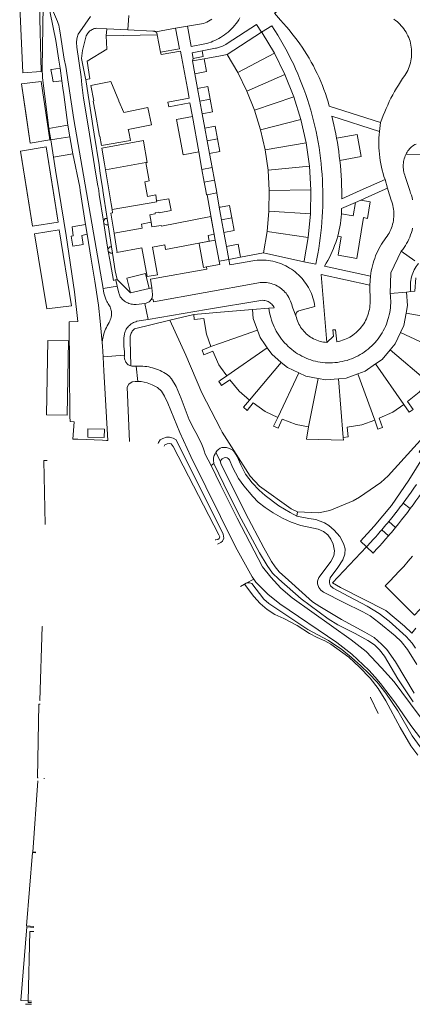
# Model space of a CAD drawing. Header units: metres. Extents: x 89888 to 94270, y 464165 to 468904.
# Tile 154 of 256: x 93451 to 93547, y 465802 to 466042. Entities that reach past the tile are written whole.
import ezdxf

# ---------------------------------------------------------------- set-up
doc = ezdxf.new("R2010")
doc.units = ezdxf.units.M
for name, color, linetype, lineweight in [('B_BEBOUWINGSGRENS_0', 251, 'CONTINUOUS', 13), ('B_TUSSENMUUR_0', 251, 'CONTINUOUS', 13), ('B_WOONBOOT_LIJN_0', 251, 'CONTINUOUS', 13), ('B_WOONBOOT_LIJN_1', 251, 'CONTINUOUS', 13), ('G_GRENS_ALGEMEEN_0', 251, 'CONTINUOUS', 13), ('G_GRENS_ALGEMEEN_1', 251, 'CONTINUOUS', 13), ('T_CULTUURGRENS_0', 251, 'CONTINUOUS', 13), ('T_HEK_LIJN_0', 251, 'CONTINUOUS', 13), ('T_MUUR_30CM_0', 251, 'CONTINUOUS', 13), ('V_WEGGRENS_0', 251, 'CONTINUOUS', 13), ('W_WALBESCHERMING_LIJN_0', 251, 'CONTINUOUS', 13), ('W_WATERGRENS_0', 251, 'CONTINUOUS', 13)]:
    doc.layers.add(name, color=color, linetype=linetype, lineweight=lineweight)

# ---------------------------------------------------------------- blocks, each defined once
blk = doc.blocks.new('OGT_BLOK3_ACAD_1_FMEBLOCK31')
at = {"layer": 'G_GRENS_ALGEMEEN_1'}
for p, q in [((0.39, 7.82), (-0.39, 7.81)), ((-0.39, 7.81), (-0.06, -7.82))]:
    blk.add_line(p, q, dxfattribs=at)
blk = doc.blocks.new('OGT_BLOK3_ACAD_1_FMEBLOCK10')
at = {"layer": 'G_GRENS_ALGEMEEN_1'}
blk.add_line((0.32, 9.04), (0.24, 9.04), dxfattribs=at)
blk.add_lwpolyline([(0.24, 9.04), (-0.32, -9.04), (-0.2, -9.04)], dxfattribs=at)

msp = doc.modelspace()

# ---------------------------------------------------------------- linework, layer by layer
at = {"layer": 'B_BEBOUWINGSGRENS_0'}
for p, q in [((93501.61, 466033.13), (93510.02, 466038.61)), ((93510.02, 466038.61), (93510.15, 466038.45)), ((93510.15, 466038.45), (93513.12, 466033.47)), ((93493.05, 466033.6), (93495.52, 466034.04)), ((93493.31, 466032.19), (93493.05, 466033.6)), ((93513.12, 466033.47), (93515.71, 466028.27)), ((93493.16, 466031.62), (93496.03, 466032.14)), ((93493.72, 466028.47), (93493.16, 466031.62)), ((93504.19, 466028.76), (93501.61, 466033.13)), ((93460.88, 466029.82), (93461.32, 466026.78)), ((93506.43, 466024.22), (93504.19, 466028.76)), ((93451.45, 466026.04), (93456.22, 466026.62)), ((93515.71, 466028.27), (93517.85, 466022.87)), ((93494.94, 466021.78), (93494.37, 466024.89)), ((93508.3, 466019.58), (93506.43, 466024.22)), ((93495.51, 466018.69), (93494.94, 466021.78)), ((93517.85, 466022.87), (93519.56, 466017.34)), ((93509.76, 466014.81), (93508.3, 466019.58)), ((93489.27, 466017.31), (93493.15, 466018.03)), ((93493.15, 466018.03), (93494.74, 466009.42)), ((93519.56, 466017.34), (93520.84, 466011.67)), ((93458.6, 466012.37), (93458.15, 466015.16)), ((93462.78, 466015.96), (93463.27, 466013.11)), ((93496.72, 466012.13), (93496.15, 466015.22)), ((93510.88, 466009.93), (93509.76, 466014.81)), ((93459.29, 466008.13), (93458.6, 466012.37)), ((93463.27, 466013.11), (93464, 466008.95)), ((93497.28, 466009.04), (93496.72, 466012.13)), ((93451.2, 466009.64), (93457.51, 466010.62)), ((93511.57, 466005), (93510.88, 466009.93)), ((93520.84, 466011.67), (93521.66, 466005.94)), ((93464, 466008.95), (93459.29, 466008.13)), ((93495.46, 466005.15), (93497.92, 466005.58)), ((93496.03, 466002.06), (93495.46, 466005.15)), ((93497.92, 466005.58), (93497.96, 466005.59)), ((93497.96, 466005.59), (93498.53, 466002.51)), ((93511.89, 466000.01), (93511.57, 466005)), ((93521.66, 466005.94), (93522.01, 466000.15)), ((93511.81, 465995.01), (93511.89, 466000.01)), ((93522.01, 466000), (93521.9, 465994.34)), ((93522.01, 466000.15), (93522.01, 466000)), ((93499.1, 465999.42), (93496.76, 465998.99)), ((93499.68, 465995.94), (93500, 465995.99)), ((93511.34, 465990.03), (93511.81, 465995.01)), ((93500.8, 465989.77), (93500.24, 465992.87)), ((93521.9, 465994.34), (93521.36, 465988.57)), ((93460.4, 465992.26), (93454.15, 465991.34)), ((93467.1, 465991.7), (93467.47, 465989.34)), ((93494.74, 465987.2), (93498.72, 465987.91)), ((93498.72, 465987.91), (93499.65, 465982.78)), ((93510.47, 465984.81), (93511.34, 465990.03)), ((93502, 465983.21), (93501.42, 465986.38)), ((93504.89, 465983.73), (93502, 465983.21)), ((93520.3, 465982.64), (93510.47, 465984.81)), ((93482.58, 465976.16), (93478.03, 465975.06)), ((93545.31, 465975.26), (93546.38, 465975.36)), ((93467.64, 465941.91), (93467.6, 465939.86))]:
    msp.add_line(p, q, dxfattribs=at)
for points in [[(93455.87, 466045.11), (93456.26, 466029.05), (93451.75, 466028.73), (93451.02, 466044.84), (93455.87, 466045.11)], [(93495.52, 466034.04), (93495.78, 466032.64), (93493.31, 466032.19)], [(93496.03, 466032.14), (93496.6, 466028.98), (93493.72, 466028.47)], [(93461.32, 466026.78), (93459.17, 466026.47), (93458.9, 466027.9), (93458.59, 466029.49), (93458.74, 466029.51), (93460.88, 466029.82)], [(93456.22, 466026.62), (93458.35, 466012.33), (93453.58, 466011.58)], [(93468.95, 466021.8), (93469.41, 466019.29), (93470.52, 466013.24), (93470.55, 466013.25), (93470.96, 466011.02), (93478.05, 466012.21), (93477.63, 466014.29), (93477.5, 466014.86), (93483.16, 466016.01), (93482.29, 466020.27), (93476.42, 466019.06), (93475.21, 466021.79), (93475.16, 466021.9), (93473.26, 466026.55), (93468.35, 466025.63), (93469.06, 466021.83), (93468.95, 466021.8)], [(93494.37, 466024.89), (93496.88, 466025.35), (93497.45, 466022.24)], [(93497.45, 466022.24), (93498.02, 466019.15), (93495.51, 466018.69)], [(93494.74, 466009.42), (93490.85, 466008.71), (93489.27, 466017.31)], [(93458.15, 466015.16), (93459.93, 466015.47), (93462.78, 466015.96)], [(93496.15, 466015.22), (93498.65, 466015.67), (93499.22, 466012.59)], [(93481.81, 466006.82), (93482.08, 466006.87), (93481.2, 466012.05), (93481.18, 466012.18), (93471.04, 466010.32), (93471.68, 466006.53), (93471.94, 466005.03)], [(93499.22, 466012.59), (93499.79, 466009.49), (93497.28, 466009.04)], [(93471.94, 466005.03), (93473.33, 465996.78), (93473.56, 465995.41)], [(93484.41, 465997.46), (93484.18, 465998.97), (93482.19, 465998.57), (93481.52, 466002.14), (93482.61, 466002.36), (93481.81, 466006.82)], [(93498.53, 466002.51), (93498.99, 466000), (93499.1, 465999.42)], [(93496.76, 465998.99), (93496.6, 465998.96), (93496.41, 466000), (93496.03, 466002.06)], [(93483.05, 465992.26), (93482.74, 465994.08), (93483.57, 465994.21), (93484.09, 465994.31), (93484.05, 465994.56), (93484.96, 465994.74), (93484.99, 465994.53), (93487.93, 465995.12), (93487.42, 465998.02), (93484.41, 465997.46)], [(93473.56, 465995.41), (93473.69, 465994.6), (93473.23, 465994.52), (93474.02, 465989.61)], [(93500.24, 465992.87), (93500, 465994.2), (93499.68, 465995.94)], [(93500, 465995.99), (93502.18, 465996.39), (93502.74, 465993.32)], [(93494.74, 465987.2), (93497.21, 465987.67), (93496.95, 465989.07), (93498.42, 465989.35), (93497.62, 465993.64), (93485.58, 465991.31), (93485.55, 465991.51), (93483.24, 465991.16), (93483.05, 465992.26)], [(93502.74, 465993.32), (93503.3, 465990.23), (93500.8, 465989.77)], [(93460.64, 465990.46), (93463.65, 465971.89), (93457.64, 465971.21), (93454.63, 465989.47), (93460.64, 465990.46)], [(93467.47, 465989.34), (93466.18, 465989.08), (93466.47, 465986.84), (93463.97, 465986.48), (93463.57, 465988.89), (93464.1, 465988.94), (93463.78, 465991.18), (93467.1, 465991.7)], [(93474.02, 465989.61), (93474.71, 465985.37), (93474.78, 465985.06), (93474.71, 465985.03), (93474.73, 465984.89), (93480.78, 465986.04), (93482.1, 465979.04), (93484.64, 465979.44), (93483.44, 465986.23), (93486.38, 465986.78), (93486.59, 465985.67), (93494.74, 465987.2)], [(93521.36, 465988.57), (93520.35, 465982.84), (93520.3, 465982.64)], [(93496.56, 465981.39), (93495.81, 465981.25), (93494.86, 465986.57), (93494.76, 465987.13), (93494.74, 465987.2)], [(93501.42, 465986.38), (93504.31, 465986.91), (93504.89, 465983.73)], [(93499.65, 465982.78), (93499.79, 465981.97), (93499.71, 465981.95), (93496.56, 465981.39)], [(93478.03, 465975.06), (93477.16, 465978.67), (93481.71, 465979.78), (93482.58, 465976.16)], [(93546.38, 465975.36), (93547.36, 465975.45), (93547.64, 465978.69)], [(93545.26, 465970.11), (93545.61, 465972.01), (93545.31, 465975.26)], [(93493.49, 465969.78), (93500, 465970.34), (93507.75, 465970.99)], [(93507.75, 465970.99), (93507.96, 465968.84), (93509, 465965.97)], [(93497.65, 465961.98), (93496.54, 465965.03), (93495.95, 465968.79), (93493.58, 465968.6), (93493.49, 465969.78)], [(93543.87, 465965.4), (93544.7, 465967.15), (93545.26, 465970.11)], [(93509, 465965.97), (93509.65, 465964.16), (93510.9, 465962.37), (93511.39, 465961.67)], [(93541.33, 465961.17), (93542.56, 465962.66), (93543.87, 465965.4)], [(93462.93, 465963.35), (93457.86, 465963.45), (93457.53, 465945.35)], [(93457.53, 465945.35), (93462.6, 465945.25), (93462.93, 465963.35)], [(93501.5, 465954.82), (93500, 465956.98), (93499.61, 465957.55), (93498.15, 465960.86), (93495.9, 465959.98), (93495.48, 465961.1), (93497.65, 465961.98)], [(93511.39, 465961.67), (93512.49, 465960.09), (93514.8, 465958.12)], [(93537.81, 465957.73), (93539.39, 465958.83), (93541.33, 465961.17)], [(93514.8, 465958.12), (93516.29, 465956.86), (93519.05, 465955.56)], [(93533.49, 465955.33), (93535.3, 465955.98), (93537.81, 465957.73)], [(93507.03, 465948.94), (93504.5, 465951.08), (93502.24, 465953.89), (93500.27, 465952.5), (93500, 465952.9), (93499.6, 465953.5), (93500, 465953.78), (93501.5, 465954.82)], [(93519.05, 465955.56), (93520.8, 465954.74), (93523.77, 465954.21)], [(93523.77, 465954.21), (93525.67, 465953.88), (93528.73, 465954.14)], [(93528.73, 465954.14), (93530.63, 465954.31), (93533.49, 465955.33)], [(93550.55, 465953.4), (93548.42, 465950.87), (93545.61, 465948.6), (93546.96, 465946.63), (93545.98, 465945.95), (93544.68, 465947.85)], [(93513.93, 465944.69), (93510.91, 465946.11), (93507.99, 465948.24), (93506.46, 465946.4), (93505.56, 465947.19), (93507.03, 465948.94)], [(93544.68, 465947.85), (93541.97, 465945.96), (93538.67, 465944.5), (93539.5, 465942.26), (93538.38, 465941.85), (93537.58, 465944.02)], [(93521.47, 465942.43), (93518.4, 465942.96), (93515.04, 465944.25), (93514.04, 465942.08), (93512.95, 465942.59), (93513.93, 465944.69)], [(93529.93, 465939.85), (93529.97, 465939.17), (93520.97, 465939.44), (93521.47, 465942.43)], [(93537.58, 465944.02), (93534.47, 465942.89), (93530.9, 465942.34), (93531.15, 465939.94), (93529.93, 465939.85)], [(93467.6, 465939.86), (93471.62, 465939.78), (93471.66, 465941.83), (93467.64, 465941.91)], [(93544.51, 465923.78), (93545.18, 465924.69), (93545.84, 465925.6), (93546.49, 465926.52), (93547.13, 465927.45), (93547.77, 465928.38)], [(93549.63, 465927.22), (93548.98, 465926.26), (93548.31, 465925.31), (93547.64, 465924.36), (93546.96, 465923.41), (93546.26, 465922.48)], [(93541.02, 465919.32), (93541.05, 465919.36), (93541.4, 465919.79), (93541.74, 465920.22), (93542.09, 465920.65), (93542.43, 465921.08), (93542.77, 465921.51), (93542.79, 465921.54), (93543.14, 465921.99), (93543.49, 465922.43), (93543.83, 465922.88), (93544.17, 465923.33), (93544.51, 465923.78)], [(93546.26, 465922.48), (93545.57, 465921.55), (93544.86, 465920.63), (93544.14, 465919.71), (93543.42, 465918.8), (93542.68, 465917.9)], [(93539.3, 465917.28), (93539.65, 465917.68), (93539.99, 465918.09), (93540.34, 465918.5), (93540.68, 465918.91), (93541.02, 465919.32)], [(93535.6, 465913.16), (93535.97, 465913.56), (93536.34, 465913.96), (93536.71, 465914.36), (93537.07, 465914.76), (93537.44, 465915.16), (93537.47, 465915.2), (93537.51, 465915.24), (93537.87, 465915.64), (93538.23, 465916.05), (93538.59, 465916.46), (93538.94, 465916.87), (93539.3, 465917.28)], [(93540.97, 465915.86), (93540.23, 465915.01), (93539.48, 465914.16), (93538.73, 465913.32), (93537.96, 465912.49), (93537.19, 465911.66), (93535.6, 465913.16)], [(93542.68, 465917.9), (93542.34, 465917.49), (93542, 465917.08), (93541.66, 465916.67), (93541.31, 465916.26), (93540.97, 465915.86)], [(93554.52, 465904.32), (93553.36, 465902.98), (93552.18, 465901.66), (93550.98, 465900.35), (93549.77, 465899.06), (93548.54, 465897.78), (93547.3, 465896.52), (93540.15, 465903.65), (93541.3, 465904.82), (93542.44, 465906), (93543.56, 465907.2), (93544.66, 465908.41), (93545.75, 465909.63), (93546.83, 465910.86)]]:
    msp.add_lwpolyline(points, dxfattribs=at)
at = {"layer": 'B_TUSSENMUUR_0'}
for p, q in [((93513.12, 466033.47), (93504.19, 466028.76)), ((93506.43, 466024.22), (93515.71, 466028.27)), ((93494.94, 466021.78), (93497.45, 466022.24)), ((93508.3, 466019.58), (93517.85, 466022.87)), ((93509.76, 466014.81), (93519.56, 466017.34)), ((93496.72, 466012.13), (93499.22, 466012.59)), ((93510.88, 466009.93), (93520.84, 466011.67)), ((93481.81, 466006.82), (93471.94, 466005.03)), ((93511.57, 466005), (93521.66, 466005.94)), ((93496.03, 466002.06), (93498.53, 466002.51)), ((93511.89, 466000.01), (93522.01, 466000.15)), ((93521.9, 465994.34), (93511.81, 465995.01)), ((93500.24, 465992.87), (93502.74, 465993.32)), ((93511.34, 465990.03), (93521.36, 465988.57)), ((93545.26, 465970.11), (93557.09, 465968.01)), ((93543.87, 465965.4), (93554.79, 465960.26)), ((93501.5, 465954.82), (93511.39, 465961.67)), ((93541.33, 465961.17), (93550.55, 465953.4)), ((93507.03, 465948.94), (93514.8, 465958.12)), ((93537.81, 465957.73), (93544.68, 465947.85)), ((93513.93, 465944.69), (93519.05, 465955.56)), ((93521.47, 465942.43), (93523.77, 465954.21)), ((93533.49, 465955.33), (93537.58, 465944.02)), ((93528.73, 465954.14), (93529.93, 465939.85)), ((93544.51, 465923.78), (93546.26, 465922.48)), ((93541.02, 465919.32), (93542.68, 465917.9)), ((93539.3, 465917.28), (93540.97, 465915.86))]:
    msp.add_line(p, q, dxfattribs=at)
for points in [[(93463.27, 466013.11), (93460.07, 466012.6), (93458.6, 466012.37)], [(93484.41, 465997.46), (93484.45, 465997.23), (93473.56, 465995.41)], [(93474.02, 465989.61), (93480.92, 465990.84), (93480.73, 465991.83), (93483.05, 465992.26)], [(93497.65, 465961.98), (93500, 465962.81), (93509, 465965.97)]]:
    msp.add_lwpolyline(points, dxfattribs=at)
at = {"layer": 'B_WOONBOOT_LIJN_0'}
for p, q in [((93452.58, 466018.38), (93451.45, 466026.04)), ((93453.58, 466011.58), (93452.58, 466018.38)), ((93452.75, 466000), (93451.2, 466009.64)), ((93454.15, 465991.34), (93452.75, 466000))]:
    msp.add_line(p, q, dxfattribs=at)
msp.add_lwpolyline([(93457.51, 466010.62), (93459.18, 466000), (93460.4, 465992.26)], dxfattribs=at)
at = {"layer": 'B_WOONBOOT_LIJN_1'}
msp.add_line((93457.02, 465856.61), (93457.02, 465856.8), dxfattribs=at)
for points in [[(93454.43, 465819.38), (93453.49, 465819.4), (93453.06, 465802.47)], [(93453.06, 465802.47), (93453.05, 465802.08), (93453.93, 465802.07)]]:
    msp.add_lwpolyline(points, dxfattribs=at)
at = {"layer": 'G_GRENS_ALGEMEEN_0'}
for p, q in [((93463.98, 465939.42), (93465.19, 465939.37)), ((93465.19, 465939.37), (93471.21, 465939.13))]:
    msp.add_line(p, q, dxfattribs=at)
msp.add_lwpolyline([(93471.21, 465939.13), (93472.17, 465939.09), (93472.55, 465939.08)], dxfattribs=at)
at = {"layer": 'G_GRENS_ALGEMEEN_1'}
for p, q in [((93451.45, 466026.04), (93453.58, 466011.58)), ((93451.2, 466009.64), (93454.15, 465991.34)), ((93460.4, 465992.26), (93457.51, 466010.62)), ((93452.5, 465801.66), (93452.47, 465801.66)), ((93453.92, 465801.7), (93452.5, 465801.66)), ((93453.06, 465802.47), (93453.94, 465802.4))]:
    msp.add_line(p, q, dxfattribs=at)
for points in [[(93456.01, 465874.82), (93455.72, 465874.83), (93455.33, 465856.84), (93455.5, 465856.83)], [(93455.48, 465856.14), (93454.26, 465838.76), (93454.98, 465838.71)], [(93454.97, 465838.62), (93454.13, 465838.69), (93452.67, 465820.75), (93454.46, 465820.61)], [(93454.45, 465820.42), (93452.78, 465820.55), (93451.33, 465802.61), (93453.06, 465802.47)]]:
    msp.add_lwpolyline(points, dxfattribs=at)
at = {"layer": 'T_CULTUURGRENS_0'}
for p, q in [((93472.29, 466039.42), (93472.14, 466037.73)), ((93487.62, 465968.38), (93491.5, 465959.91)), ((93498.83, 465936.14), (93499.96, 465933.95)), ((93518.75, 465921.68), (93518.62, 465920.65)), ((93508.08, 465905.27), (93506.27, 465904.29))]:
    msp.add_line(p, q, dxfattribs=at)
for points in [[(93484.24, 466038.66), (93484.33, 466038.57), (93484.41, 466038.46), (93484.47, 466038.35), (93484.51, 466038.22), (93484.53, 466038.09), (93484.54, 466037.96)], [(93500.51, 465914.56), (93500.76, 465915.24), (93500.65, 465916.21), (93489.15, 465939.28), (93488.47, 465939.67), (93487.58, 465939.9), (93486.82, 465939.9), (93485.95, 465939.59), (93485.31, 465939.22), (93484.84, 465938.6), (93484.8, 465938.38)], [(93498.83, 465936.14), (93499.15, 465936.62), (93499.5, 465936.9), (93499.94, 465937.21), (93500.35, 465937.37), (93500.89, 465937.41), (93501.41, 465937.34), (93501.95, 465937.21), (93502.51, 465936.97), (93503.05, 465936.61), (93503.36, 465936.26), (93504.02, 465935.19), (93504.91, 465933.19), (93506.06, 465930.9), (93507.67, 465928.74), (93509.4, 465926.95), (93510.87, 465925.68), (93514.21, 465923.19), (93517.01, 465921.52), (93518.62, 465920.65)], [(93498.36, 465933.49), (93498.29, 465934.29), (93498.31, 465934.87), (93498.46, 465935.41), (93498.65, 465935.8), (93498.83, 465936.14)], [(93518.62, 465920.65), (93521.5, 465920.04), (93523.27, 465919.79), (93525.32, 465919.03), (93526.39, 465918.37), (93527.73, 465917.19), (93529.07, 465915.67), (93529.98, 465913.99), (93530.35, 465912.69), (93530.34, 465911.34), (93529.82, 465909.98), (93528.57, 465908.12), (93526.76, 465905.58), (93526.55, 465904.9), (93526.54, 465904.41), (93526.61, 465904.07), (93526.8, 465903.63), (93527.42, 465903.07), (93531.27, 465901.06), (93535.77, 465898.69), (93538.65, 465896.93), (93541.12, 465895.01), (93545.24, 465891.3), (93546.69, 465889.69), (93547.55, 465888.49)], [(93499.25, 465913.82), (93500.07, 465914.19), (93500.51, 465914.56)], [(93506.27, 465904.29), (93506.73, 465904.4), (93507.15, 465904.37), (93507.6, 465904.23), (93510.57, 465900.44), (93511.75, 465899.35), (93521.25, 465893.05), (93526.32, 465890.35), (93529.54, 465888.11), (93531.95, 465886.2), (93534.16, 465884.26), (93536.12, 465882.32), (93538.22, 465880.15), (93540.27, 465877.52), (93543.21, 465873.23), (93546.73, 465867.13), (93549.3, 465863.49), (93551.72, 465860.34), (93553.54, 465858.57), (93555.25, 465857.27), (93558.42, 465855.45), (93567.76, 465851.36), (93576.62, 465847.31), (93584.28, 465843.92)]]:
    msp.add_lwpolyline(points, dxfattribs=at)
at = {"layer": 'T_HEK_LIJN_0'}
msp.add_line((93491.5, 465959.91), (93495.41, 465950.7), dxfattribs=at)
for points in [[(93501.61, 466033.13), (93500, 466032.85), (93496.03, 466032.14)], [(93495.41, 465950.7), (93500, 465941.94), (93500.43, 465941.13), (93507.19, 465930.38), (93509.48, 465927.97), (93517.21, 465922.44), (93518.75, 465921.68)], [(93518.75, 465921.68), (93523.85, 465921.45), (93526.68, 465922.03), (93532.33, 465924.4), (93533.84, 465925.23), (93539.11, 465928.81), (93540.91, 465930.43), (93549.5, 465939.98)], [(93535.6, 465913.16), (93527.29, 465904.35), (93529.27, 465903.23), (93540.28, 465897.64), (93544.86, 465893.79)]]:
    msp.add_lwpolyline(points, dxfattribs=at)
at = {"layer": 'T_MUUR_30CM_0'}
for p, q in [((93505.84, 465904.05), (93504.88, 465903.52)), ((93506.27, 465904.29), (93505.84, 465904.05))]:
    msp.add_line(p, q, dxfattribs=at)
at = {"layer": 'V_WEGGRENS_0'}
for p, q in [((93457.65, 466047.35), (93459.84, 466036.6)), ((93477.35, 466039.16), (93477.63, 466042.69)), ((93472.29, 466039.42), (93477.35, 466039.16)), ((93484.24, 466038.66), (93489.05, 466039.56)), ((93491.92, 466040.06), (93489.05, 466039.56)), ((93510.02, 466038.61), (93512.53, 466040.16)), ((93484.54, 466037.96), (93472.14, 466037.73)), ((93485.39, 466033.76), (93484.54, 466037.96)), ((93493.16, 466031.62), (93493.31, 466032.19)), ((93494.37, 466024.89), (93493.72, 466028.47)), ((93471.39, 465976.1), (93464.26, 466017.32)), ((93496.15, 466015.22), (93495.51, 466018.69)), ((93538.73, 466014.41), (93539.04, 466016.56)), ((93494.74, 466009.42), (93495.46, 466005.15)), ((93497.92, 466005.58), (93497.28, 466009.04)), ((93555.96, 466008.94), (93545.21, 466008.8)), ((93540.71, 466000.59), (93540.1, 466002.68)), ((93472.34, 465993.22), (93471.32, 466000)), ((93496.76, 465998.99), (93498.72, 465987.91)), ((93499.68, 465995.94), (93499.1, 465999.42)), ((93532.89, 465997.1), (93534.19, 465997.68)), ((93471.46, 465992.58), (93471.55, 465991.97)), ((93472.58, 465991.67), (93472.34, 465993.22)), ((93473.38, 465986.32), (93472.58, 465991.67)), ((93501.42, 465986.38), (93500.8, 465989.77)), ((93472.52, 465985.74), (93472.62, 465985.11)), ((93473.62, 465984.76), (93473.38, 465986.32)), ((93499.65, 465982.78), (93502, 465983.21)), ((93510.47, 465984.81), (93504.89, 465983.73)), ((93547.34, 465982.85), (93544.07, 465985.19)), ((93474.43, 465978.28), (93474.76, 465978.33)), ((93474.79, 465976.69), (93474.43, 465978.28)), ((93474.76, 465978.33), (93478.03, 465975.06)), ((93536.37, 465976.95), (93536.57, 465979.14)), ((93474.79, 465976.69), (93471.39, 465976.1)), ((93482.58, 465976.16), (93483.22, 465976.32)), ((93541.36, 465974.91), (93545.31, 465975.26)), ((93482.31, 465968.59), (93481.56, 465972.48)), ((93507.75, 465970.99), (93511.78, 465971.33)), ((93487.62, 465968.38), (93493.49, 465969.78)), ((93471.34, 465959.44), (93476.57, 465959.86)), ((93479.39, 465957.16), (93479.84, 465953.46)), ((93477.8, 465938.87), (93477.19, 465952.1)), ((93472.55, 465939.08), (93472.55, 465939.08)), ((93477.8, 465938.87), (93477.8, 465938.87)), ((93498.36, 465933.49), (93497.67, 465932.95))]:
    msp.add_line(p, q, dxfattribs=at)
for points in [[(93514.62, 466041.49), (93513.15, 466043.27), (93524.33, 466050.68)], [(93464.26, 466017.32), (93462.29, 466030.26), (93461.88, 466032), (93460.82, 466038.91), (93460.75, 466039.37), (93460.65, 466039.83), (93460.54, 466040.29), (93460.39, 466040.74), (93460.22, 466041.17), (93457.65, 466047.35)], [(93468.32, 466042.45), (93465.7, 466038.65), (93465.28, 466038.09), (93465.2, 466037.86)], [(93504.72, 466042.12), (93504.43, 466041.63), (93504.11, 466041.16), (93503.78, 466040.7), (93503.43, 466040.25), (93503.06, 466039.82), (93502.67, 466039.41), (93502.26, 466039.01), (93501.84, 466038.63), (93501.4, 466038.27), (93500.95, 466037.93), (93500.48, 466037.6), (93500, 466037.3), (93499.55, 466037.04), (93499.09, 466036.8), (93498.63, 466036.58), (93498.15, 466036.38), (93497.67, 466036.19), (93497.18, 466036.02), (93496.69, 466035.87), (93496.18, 466035.74), (93492.82, 466035.08), (93491.92, 466040.06)], [(93491.92, 466040.06), (93495.85, 466040.69), (93496.27, 466040.86), (93496.69, 466041.06), (93497.1, 466041.28), (93497.49, 466041.51), (93497.87, 466041.77)], [(93539.04, 466016.56), (93526.52, 466020.6), (93526.22, 466021.62), (93525.91, 466022.62), (93525.57, 466023.63), (93525.22, 466024.62), (93524.84, 466025.6), (93524.44, 466026.58), (93524.02, 466027.55), (93523.57, 466028.51), (93523.11, 466029.46), (93522.63, 466030.4), (93522.13, 466031.33), (93521.6, 466032.24), (93521.06, 466033.15), (93520.5, 466034.04), (93519.92, 466034.93), (93519.32, 466035.8), (93518.7, 466036.65), (93518.07, 466037.49), (93517.41, 466038.32), (93516.74, 466039.14), (93516.05, 466039.94), (93515.34, 466040.72), (93514.62, 466041.49)], [(93542.26, 466041.76), (93542.65, 466041.48), (93543.04, 466041.17), (93543.4, 466040.86), (93543.75, 466040.52), (93544.08, 466040.17), (93544.4, 466039.8), (93544.69, 466039.41), (93544.97, 466039.02), (93545.23, 466038.6), (93545.46, 466038.18), (93545.68, 466037.75), (93545.87, 466037.3), (93546.05, 466036.85), (93546.2, 466036.39), (93546.32, 466035.92), (93546.43, 466035.45), (93546.51, 466034.97), (93546.56, 466034.48), (93546.6, 466034), (93546.6, 466033.52), (93546.59, 466033.03), (93546.55, 466032.55), (93546.49, 466032.07), (93546.4, 466031.59), (93546.29, 466031.12), (93546.16, 466030.65), (93546.01, 466030.19), (93545.83, 466029.74), (93545.63, 466029.3), (93545.41, 466028.86), (93545.17, 466028.44), (93544.91, 466028.03), (93544.38, 466027.28), (93543.87, 466026.51), (93543.38, 466025.72), (93542.9, 466024.93), (93542.44, 466024.13), (93541.99, 466023.32), (93541.56, 466022.51)], [(93467.13, 466027.1), (93467.1, 466027.33), (93466.1, 466032.22), (93466.32, 466034.15), (93466.4, 466034.48), (93467.25, 466037.68), (93467.36, 466037.92), (93467.48, 466038.14), (93467.63, 466038.35), (93467.79, 466038.55), (93467.96, 466038.73), (93468.16, 466038.9)], [(93468.16, 466038.9), (93468.35, 466039.05), (93468.57, 466039.18), (93468.78, 466039.29), (93469.01, 466039.38), (93469.25, 466039.46), (93469.49, 466039.51), (93469.73, 466039.55), (93472.29, 466039.42)], [(93477.35, 466039.16), (93483.49, 466038.85), (93483.62, 466038.87), (93483.76, 466038.87), (93483.89, 466038.84), (93484.01, 466038.8), (93484.13, 466038.74), (93484.24, 466038.66)], [(93489.05, 466039.56), (93489.96, 466034.53), (93485.39, 466033.76)], [(93495.52, 466034.04), (93498.8, 466034.69), (93499.04, 466034.73), (93499.29, 466034.78), (93499.53, 466034.84), (93499.76, 466034.91), (93500, 466034.99), (93500.34, 466035.11), (93500.66, 466035.26), (93500.98, 466035.43), (93501.29, 466035.61), (93501.59, 466035.81), (93508.8, 466040.48), (93510.02, 466038.61)], [(93512.53, 466040.16), (93513.25, 466039.04), (93513.96, 466037.91), (93514.64, 466036.76), (93515.3, 466035.6), (93515.95, 466034.43), (93516.57, 466033.24), (93517.17, 466032.05), (93517.75, 466030.85), (93518.31, 466029.63), (93518.84, 466028.41), (93519.36, 466027.18), (93519.85, 466025.93), (93520.32, 466024.68), (93520.77, 466023.43), (93521.2, 466022.16), (93521.6, 466020.89), (93521.99, 466019.61), (93522.35, 466018.32), (93522.68, 466017.03), (93523, 466015.73), (93523.29, 466014.42), (93523.56, 466013.12), (93523.8, 466011.8), (93524.02, 466010.48), (93524.21, 466009.18), (93524.38, 466007.88), (93524.52, 466006.57), (93524.65, 466005.26), (93524.75, 466003.95), (93524.83, 466002.63), (93524.89, 466001.32), (93524.93, 466000), (93524.94, 465998.71), (93524.93, 465997.42), (93524.91, 465996.13), (93524.86, 465994.85), (93524.79, 465993.56), (93524.7, 465992.27), (93524.59, 465990.99), (93524.45, 465989.71), (93524.3, 465988.43), (93524.13, 465987.15), (93523.93, 465985.88), (93523.71, 465984.6), (93523.48, 465983.34), (93523.22, 465982.08), (93520.3, 465982.64)], [(93459.84, 466036.6), (93460.56, 466031.74), (93460.88, 466029.82)], [(93465.2, 466037.86), (93465.09, 466037.51), (93464.95, 466036.98), (93464.91, 466036.11), (93464.98, 466034.97), (93465.99, 466027.7), (93466.14, 466025.8), (93466.6, 466022.55), (93467.21, 466018.66), (93468.05, 466013.76), (93469.54, 466004.52), (93470.1, 466001.14), (93470.2, 466000.54), (93470.28, 466000), (93470.44, 465999.06), (93471.46, 465992.58)], [(93472.14, 466037.73), (93472.23, 466034.45), (93467.49, 466031.57), (93468.11, 466027.24), (93467.13, 466027.1)], [(93485.39, 466033.76), (93485.51, 466033.15), (93490.24, 466033.95), (93490.39, 466033.11)], [(93490.39, 466033.11), (93490.47, 466032.66), (93491.9, 466024.84), (93492.34, 466022.48), (93487.17, 466021.54), (93487.38, 466020.41), (93492.54, 466021.35), (93493.15, 466018.03)], [(93461.32, 466026.78), (93461.57, 466024.93), (93461.78, 466023.38), (93462.78, 466015.96)], [(93471.32, 466000), (93471.29, 466000.19), (93471.06, 466001.73), (93470.92, 466002.64), (93470.59, 466004.77), (93470.36, 466006.3), (93469.21, 466013.72), (93468.97, 466015.25), (93467.98, 466021.67), (93467.73, 466023.24), (93467.13, 466027.1)], [(93541.56, 466022.51), (93541.15, 466021.68), (93540.76, 466020.84), (93540.38, 466020), (93540.02, 466019.15), (93539.67, 466018.29), (93539.35, 466017.43), (93539.04, 466016.56)], [(93528.29, 466012.76), (93528.08, 466013.84), (93527.87, 466014.92), (93527.63, 466015.99), (93527.39, 466017.06), (93527.12, 466018.12), (93538.73, 466014.41)], [(93538.73, 466014.41), (93538.66, 466013.62), (93538.61, 466012.83), (93538.59, 466012.03), (93538.58, 466011.24), (93538.61, 466010.45), (93538.65, 466009.65), (93538.72, 466008.86), (93538.81, 466008.08), (93538.93, 466007.29), (93539.07, 466006.51), (93539.23, 466005.73), (93539.41, 466004.96), (93539.62, 466004.19), (93539.85, 466003.43), (93540.1, 466002.68)], [(93529.08, 466007.33), (93534.28, 466008.27), (93533.28, 466013.68), (93528.29, 466012.76)], [(93529.08, 466007.33), (93528.95, 466008.42), (93528.81, 466009.51), (93528.65, 466010.6), (93528.48, 466011.68), (93528.29, 466012.76)], [(93545.21, 466008.8), (93545.35, 466009.1), (93545.5, 466009.39), (93545.68, 466009.67), (93545.88, 466009.93), (93546.09, 466010.19), (93546.32, 466010.42), (93546.57, 466010.64), (93546.83, 466010.85), (93547.11, 466011.03), (93547.39, 466011.2), (93547.69, 466011.34)], [(93464, 466008.95), (93465.67, 466000.83), (93465.8, 466000), (93467.1, 465991.7)], [(93540.1, 466002.68), (93534.05, 466000), (93529.56, 465998.02), (93529.57, 465998.41), (93529.57, 465998.81), (93529.56, 465999.21), (93529.56, 465999.6), (93529.55, 466000), (93529.52, 466001.22), (93529.47, 466002.45), (93529.4, 466003.67), (93529.31, 466004.89), (93529.21, 466006.11), (93529.08, 466007.33)], [(93546.69, 465998.29), (93546.52, 465998.85), (93546.33, 465999.39), (93546.14, 466000), (93545.05, 466003.45), (93544.91, 466003.79), (93544.79, 466004.14), (93544.7, 466004.49), (93544.62, 466004.85), (93544.57, 466005.22), (93544.54, 466005.59), (93544.53, 466005.96), (93544.54, 466006.32), (93544.57, 466006.69), (93544.63, 466007.05), (93544.7, 466007.42), (93544.8, 466007.77), (93544.91, 466008.12), (93545.05, 466008.46), (93545.21, 466008.8)], [(93534.19, 465997.68), (93539.39, 466000), (93540.71, 466000.59)], [(93540.71, 466000.59), (93540.9, 466000), (93541.64, 465997.66), (93541.8, 465997.23), (93541.93, 465996.79), (93542.04, 465996.34), (93542.13, 465995.89), (93542.2, 465995.43), (93542.25, 465994.97), (93542.27, 465994.52), (93542.28, 465994.05), (93542.26, 465993.59), (93542.21, 465993.13), (93542.15, 465992.68), (93542.06, 465992.22), (93541.95, 465991.78), (93541.82, 465991.34), (93541.66, 465990.9), (93541.49, 465990.47), (93541.29, 465990.06), (93541.08, 465989.65), (93540.85, 465989.25), (93540.59, 465988.87), (93540.32, 465988.49), (93539.94, 465987.98), (93539.58, 465987.46), (93539.24, 465986.92), (93538.91, 465986.37), (93538.61, 465985.81), (93538.32, 465985.24), (93538.05, 465984.66), (93537.8, 465984.08), (93537.58, 465983.48), (93537.37, 465982.88), (93537.18, 465982.27), (93537.02, 465981.65), (93536.88, 465981.03), (93536.75, 465980.4), (93536.65, 465979.77), (93536.57, 465979.14)], [(93528.56, 465988.86), (93529.41, 465988.71), (93528.68, 465984.23), (93533.19, 465983.41), (93534.85, 465993.4), (93535.83, 465993.22), (93536.49, 465997.24), (93534.19, 465997.68)], [(93546.84, 465997.73), (93546.69, 465998.29)], [(93532.89, 465997.1), (93532.34, 465993.85), (93529.48, 465994.33)], [(93529.48, 465994.33), (93529.49, 465994.58), (93529.5, 465994.84), (93529.51, 465995.09), (93529.52, 465995.35), (93529.53, 465995.6), (93532.89, 465997.1)], [(93472.34, 465993.22), (93471.9, 465993.18), (93471.46, 465992.58)], [(93528.56, 465988.86), (93528.76, 465989.63), (93528.93, 465990.4), (93529.09, 465991.18), (93529.22, 465991.96), (93529.33, 465992.75), (93529.41, 465993.54), (93529.48, 465994.33)], [(93471.55, 465991.97), (93472.09, 465991.62), (93472.58, 465991.67)], [(93471.55, 465991.97), (93472.01, 465988.8), (93472.52, 465985.74)], [(93544.07, 465985.19), (93544.42, 465985.65), (93544.75, 465986.12), (93545.06, 465986.61), (93545.36, 465987.11), (93545.63, 465987.61), (93545.88, 465988.14), (93546.12, 465988.66), (93546.33, 465989.2), (93546.52, 465989.75), (93546.69, 465990.3), (93546.84, 465990.86)], [(93467.47, 465989.34), (93468.42, 465983.31), (93469.32, 465977.94), (93470.04, 465973.14), (93470.2, 465972.1), (93470.62, 465968.15), (93470.72, 465967.25), (93471.12, 465962.95)], [(93536.57, 465979.14), (93525.37, 465981.61), (93525.78, 465982.29), (93526.17, 465982.98), (93526.54, 465983.69), (93526.9, 465984.4), (93527.23, 465985.12), (93527.54, 465985.85), (93527.82, 465986.59), (93528.09, 465987.34), (93528.34, 465988.09), (93528.56, 465988.86)], [(93473.38, 465986.32), (93472.98, 465986.28), (93472.52, 465985.74)], [(93472.62, 465985.11), (93473.23, 465984.71), (93473.62, 465984.76)], [(93472.62, 465985.11), (93472.67, 465984.8), (93473.14, 465982.25), (93473.87, 465978.08), (93474.27, 465978.25), (93474.43, 465978.28)], [(93474.76, 465978.33), (93474.27, 465980.41), (93473.62, 465984.76)], [(93502, 465983.21), (93502.3, 465981.89), (93508.35, 465982.95), (93508.9, 465983.01), (93509.45, 465983.04), (93510.01, 465983.05), (93510.56, 465983.04), (93511.11, 465983.01), (93511.66, 465982.95), (93512.21, 465982.86), (93512.75, 465982.76), (93513.29, 465982.63), (93513.82, 465982.48), (93514.35, 465982.31), (93514.87, 465982.11), (93515.38, 465981.9), (93515.88, 465981.66), (93516.36, 465981.4), (93516.84, 465981.12), (93517.31, 465980.82), (93517.76, 465980.51), (93518.2, 465980.17), (93518.62, 465979.82), (93519.03, 465979.44), (93519.43, 465979.05), (93519.8, 465978.65), (93520.16, 465978.23), (93520.5, 465977.79), (93520.83, 465977.34), (93521.13, 465976.88), (93521.41, 465976.4), (93521.68, 465975.92), (93521.92, 465975.42), (93522.14, 465974.91), (93522.34, 465974.4), (93522.52, 465973.87), (93522.67, 465973.34), (93522.81, 465972.8), (93522.92, 465972.26), (93523.01, 465971.72), (93519.1, 465970.66), (93518.96, 465970.61), (93518.82, 465970.54), (93518.7, 465970.45), (93518.59, 465970.34), (93518.51, 465970.21), (93518.44, 465970.08), (93518.39, 465969.93), (93518.37, 465969.78), (93518.37, 465969.62), (93518.39, 465969.47)], [(93544.07, 465985.19), (93541.56, 465979.93), (93541.36, 465974.91)], [(93496.56, 465981.39), (93496.66, 465980.87), (93482.9, 465978.43), (93483.22, 465976.32)], [(93546.38, 465975.36), (93546.33, 465975.81), (93546.3, 465976.27), (93546.29, 465976.72), (93546.3, 465977.18), (93546.34, 465977.64), (93546.41, 465978.09), (93546.49, 465978.54), (93546.6, 465978.98), (93546.73, 465979.42), (93546.88, 465979.85), (93547.06, 465980.27), (93547.25, 465980.68), (93547.47, 465981.08), (93547.71, 465981.47), (93547.96, 465981.85), (93548.24, 465982.22)], [(93525.94, 465962.97), (93524.55, 465979.51), (93536.37, 465976.95)], [(93471.39, 465976.1), (93471.4, 465976.05), (93471.48, 465975.54), (93471.57, 465975.03), (93471.7, 465974.53), (93471.84, 465974.03), (93472, 465973.54), (93472.13, 465973.26), (93472.27, 465972.97), (93472.42, 465972.7), (93472.58, 465972.43), (93472.76, 465972.17), (93472.92, 465971.91), (93473.06, 465971.65), (93473.17, 465971.37), (93473.27, 465971.08), (93473.34, 465970.79), (93473.39, 465970.5), (93473.42, 465970.2), (93473.42, 465969.9), (93473.38, 465969.53), (93473.31, 465969.18), (93473.22, 465968.82), (93473.1, 465968.48), (93472.96, 465968.14), (93472.8, 465967.81), (93472.58, 465967.43), (93472.36, 465967.04), (93472.16, 465966.65), (93471.97, 465966.24), (93471.79, 465965.84), (93471.51, 465965.09), (93471.21, 465963.6), (93471.12, 465962.95)], [(93481.56, 465972.48), (93479.45, 465972.24), (93479.15, 465972.23), (93478.85, 465972.24), (93478.54, 465972.27), (93478.24, 465972.32), (93477.95, 465972.39), (93477.66, 465972.48), (93477.38, 465972.6), (93477.11, 465972.73), (93476.85, 465972.89), (93476.6, 465973.06), (93476.36, 465973.26), (93476.17, 465973.4), (93475.99, 465973.56), (93475.82, 465973.74), (93475.67, 465973.93), (93475.54, 465974.13), (93475.42, 465974.34), (93475.32, 465974.56), (93475.24, 465974.79), (93475.18, 465975.02), (93474.79, 465976.69)], [(93518.39, 465969.47), (93517.61, 465971.36), (93517.5, 465971.8), (93517.36, 465972.23), (93517.21, 465972.66), (93517.03, 465973.08), (93516.84, 465973.49), (93516.64, 465973.9), (93516.42, 465974.3), (93516.2, 465974.63), (93515.96, 465974.95), (93515.7, 465975.25), (93515.43, 465975.54), (93515.14, 465975.81), (93514.84, 465976.07), (93514.52, 465976.31), (93514.19, 465976.53), (93513.85, 465976.73), (93513.49, 465976.91), (93513.13, 465977.07), (93512.76, 465977.21), (93512.38, 465977.34), (93511.99, 465977.43), (93511.6, 465977.51), (93511.21, 465977.57), (93510.82, 465977.6), (93510.42, 465977.61), (93510.02, 465977.6), (93509.62, 465977.56), (93509.23, 465977.51), (93508.84, 465977.43), (93483.62, 465972.89), (93483.55, 465973.48), (93483.02, 465973.35)], [(93483.22, 465976.32), (93483.38, 465974.68), (93483.29, 465973.8), (93483.25, 465973.71), (93483.2, 465973.62), (93483.14, 465973.53), (93483.09, 465973.44), (93483.02, 465973.35)], [(93536.37, 465976.95), (93536.46, 465972.92), (93536.45, 465972.45), (93536.42, 465971.97), (93536.37, 465971.5), (93536.29, 465971.03), (93536.19, 465970.57), (93536.07, 465970.11), (93535.93, 465969.66), (93535.77, 465969.21), (93535.58, 465968.77), (93535.37, 465968.35), (93535.15, 465967.93), (93534.9, 465967.52), (93534.63, 465967.13), (93534.35, 465966.75), (93534.05, 465966.38), (93533.73, 465966.03), (93533.39, 465965.7), (93533.04, 465965.38), (93532.67, 465965.08), (93532.29, 465964.79), (93531.9, 465964.53), (93531.49, 465964.28), (93531.07, 465964.05), (93530.64, 465963.85), (93530.21, 465963.66), (93529.76, 465963.5), (93529.3, 465963.36), (93528.85, 465963.24), (93528.38, 465963.14), (93528.02, 465966.03), (93527.4, 465966.02), (93527.57, 465964.52), (93525.94, 465962.97)], [(93511.78, 465971.33), (93511.86, 465970.75), (93511.96, 465970.17), (93512.09, 465969.59), (93512.24, 465969.02), (93512.4, 465968.45), (93512.6, 465967.89), (93512.81, 465967.34), (93513.04, 465966.8), (93513.3, 465966.27), (93513.57, 465965.75), (93513.87, 465965.23), (93514.19, 465964.74), (93514.52, 465964.25), (93514.87, 465963.78), (93515.24, 465963.32), (93515.63, 465962.87), (93516.04, 465962.44), (93516.46, 465962.03), (93516.9, 465961.64), (93517.35, 465961.26), (93517.82, 465960.9), (93518.3, 465960.55), (93518.79, 465960.23), (93519.3, 465959.92), (93519.82, 465959.64), (93520.35, 465959.38), (93520.88, 465959.13), (93521.43, 465958.91), (93521.99, 465958.71), (93522.55, 465958.53), (93523.13, 465958.39), (93523.72, 465958.27), (93524.31, 465958.17), (93524.9, 465958.1), (93525.5, 465958.05), (93526.1, 465958.02), (93526.7, 465958.01), (93527.3, 465958.03), (93527.9, 465958.07), (93528.49, 465958.13), (93529.09, 465958.22), (93529.68, 465958.33), (93530.26, 465958.46), (93530.84, 465958.61), (93531.4, 465958.79), (93531.95, 465958.99), (93532.49, 465959.22), (93533.02, 465959.46), (93533.54, 465959.73), (93534.06, 465960.01), (93534.56, 465960.32), (93535.04, 465960.64), (93535.52, 465960.99), (93535.98, 465961.35), (93536.43, 465961.73), (93536.86, 465962.13), (93537.27, 465962.54), (93537.67, 465962.97), (93538.05, 465963.41), (93538.42, 465963.87), (93538.76, 465964.34), (93539.09, 465964.83), (93539.4, 465965.33), (93539.69, 465965.84), (93539.96, 465966.36), (93540.2, 465966.89), (93540.43, 465967.43), (93540.64, 465967.98), (93540.82, 465968.54), (93540.98, 465969.1), (93541.12, 465969.67), (93541.24, 465970.24), (93541.33, 465970.82), (93541.4, 465971.41), (93541.46, 465971.99), (93541.48, 465972.57), (93541.49, 465973.16), (93541.46, 465973.75), (93541.42, 465974.33), (93541.36, 465974.91)], [(93483.02, 465973.35), (93482.89, 465973.19), (93482.74, 465973.05), (93482.58, 465972.91), (93482.41, 465972.79), (93482.23, 465972.69), (93482.04, 465972.61), (93481.84, 465972.54), (93481.64, 465972.49), (93481.56, 465972.48)], [(93511.78, 465971.33), (93513.1, 465971.41), (93512.98, 465971.65), (93512.83, 465971.88), (93512.66, 465972.1), (93512.48, 465972.3), (93512.28, 465972.48), (93512.07, 465972.65), (93511.84, 465972.8), (93511.6, 465972.93), (93511.35, 465973.04), (93511.1, 465973.12), (93510.83, 465973.19), (93510.57, 465973.23), (93510.29, 465973.26), (93496.59, 465971), (93482.31, 465968.59)], [(93476.57, 465959.86), (93476.59, 465959.94), (93476.54, 465960.73), (93476.44, 465962.04), (93476.4, 465964.03), (93476.55, 465965.1), (93476.64, 465965.39), (93476.74, 465965.67), (93476.87, 465965.94), (93477.02, 465966.2), (93477.18, 465966.45), (93477.36, 465966.69), (93477.56, 465966.92), (93477.77, 465967.13), (93478, 465967.33), (93478.24, 465967.51), (93478.49, 465967.67), (93478.75, 465967.81), (93479.03, 465967.94), (93479.31, 465968.04), (93479.59, 465968.13), (93482.31, 465968.59)], [(93518.39, 465969.47), (93518.49, 465969.06), (93518.61, 465968.65), (93518.75, 465968.24), (93518.91, 465967.85), (93519.1, 465967.46), (93519.3, 465967.08), (93519.52, 465966.72), (93519.77, 465966.36), (93520.03, 465966.02), (93520.3, 465965.69), (93520.6, 465965.38), (93520.91, 465965.09), (93521.23, 465964.81), (93521.57, 465964.54), (93521.92, 465964.3), (93522.29, 465964.07), (93522.66, 465963.87), (93523.05, 465963.68), (93523.44, 465963.52), (93523.85, 465963.37), (93524.26, 465963.25), (93524.67, 465963.14), (93525.09, 465963.06), (93525.52, 465963.01), (93525.94, 465962.97)], [(93478.16, 465957.26), (93477.94, 465963.55), (93477.96, 465964.53), (93478.02, 465964.78), (93478.1, 465965.02), (93478.2, 465965.26), (93478.33, 465965.48), (93478.47, 465965.7), (93478.63, 465965.9), (93478.8, 465966.09), (93478.99, 465966.27), (93487.62, 465968.38)], [(93471.12, 465962.95), (93471.2, 465962.09), (93471.34, 465959.44)], [(93471.34, 465959.44), (93471.44, 465957.65), (93471.52, 465956.02), (93472.55, 465939.08)], [(93476.57, 465959.86), (93476.54, 465959.64), (93476.53, 465959.42), (93476.55, 465959.21), (93476.58, 465958.99), (93476.63, 465958.78), (93476.71, 465958.58), (93476.8, 465958.38), (93476.91, 465958.19), (93477.04, 465958.01), (93477.18, 465957.84), (93477.34, 465957.69), (93477.51, 465957.56), (93477.7, 465957.44), (93477.9, 465957.34), (93478.16, 465957.26)], [(93479.39, 465957.16), (93478.56, 465957.18), (93478.37, 465957.21), (93478.16, 465957.26)], [(93497.67, 465932.95), (93496.28, 465935.75), (93496.01, 465936.53), (93495.73, 465937.31), (93495.41, 465938.08), (93495.08, 465938.83), (93494.73, 465939.58), (93494.36, 465940.32), (93493.98, 465941.05), (93493.57, 465941.77), (93492.34, 465944.1), (93490.43, 465949.33), (93489.15, 465952.28), (93488, 465954.14), (93487.45, 465954.75), (93486.97, 465955.15), (93486.56, 465955.42), (93486.15, 465955.67), (93485.71, 465955.91), (93485.28, 465956.12), (93484.83, 465956.32), (93484.37, 465956.5), (93483.91, 465956.66), (93483.44, 465956.8), (93482.96, 465956.91), (93482.48, 465957.01), (93482, 465957.09), (93481.51, 465957.15), (93481.02, 465957.18), (93479.39, 465957.16)], [(93477.19, 465952.1), (93477.65, 465952.8), (93478.48, 465953.34), (93479.18, 465953.46), (93479.84, 465953.46)], [(93479.84, 465953.46), (93480.62, 465953.46), (93482.11, 465953.13), (93483.31, 465952.64), (93484.59, 465951.98), (93485.58, 465951.07), (93486.36, 465949.87), (93487.11, 465948.22), (93490.08, 465940.99), (93492.72, 465935.21), (93503.63, 465913.2), (93507.68, 465905.84), (93508.08, 465905.27)], [(93549.5, 465939.98), (93550.57, 465939.18), (93548.4, 465936.33), (93549.62, 465935.41), (93545.93, 465929.42), (93541.66, 465923.25), (93537.48, 465918.21), (93534.1, 465914.57), (93535.6, 465913.16)], [(93497.67, 465932.95), (93500, 465928.25), (93504.02, 465920.15), (93510.25, 465908.3), (93512.26, 465905.81), (93514.7, 465903.11), (93517.47, 465900.7), (93531.88, 465890.48), (93535.48, 465887.64), (93539.21, 465883.68), (93542.3, 465880.23), (93548.22, 465872.4), (93550.61, 465869.24), (93554.1, 465865.66), (93556.95, 465863), (93559.5, 465861.23), (93564.12, 465858.28), (93570.14, 465855.51), (93575.93, 465852.64), (93582.8, 465849.28), (93589.95, 465845.3), (93596.93, 465840.4), (93599.36, 465838.55)], [(93546.93, 465875.38), (93543.26, 465881.03), (93539.95, 465886.53), (93538.79, 465888.02), (93537.5, 465889.31), (93535.95, 465890.35), (93532.85, 465892.03), (93528.58, 465894.19), (93526.21, 465895.63), (93519.65, 465900.46), (93514.21, 465905.26), (93512.7, 465906.78), (93511.37, 465908.62), (93509.47, 465911.73), (93504.45, 465921.08), (93500.79, 465928.45), (93498.36, 465933.49)], [(93508.08, 465905.27), (93508.58, 465904.56), (93511.56, 465901.59), (93514.45, 465899.24), (93528.37, 465889.82), (93532, 465886.97), (93536.13, 465883.13), (93537.72, 465881.39), (93538.98, 465879.86), (93542.66, 465875.05), (93546.39, 465869.6), (93549, 465866.24)], [(93544.86, 465893.79), (93546.64, 465892.13), (93547.6, 465893.33)]]:
    msp.add_lwpolyline(points, dxfattribs=at)
at = {"layer": 'W_WALBESCHERMING_LIJN_0'}
msp.add_line((93463.98, 465939.42), (93463.98, 465939.42), dxfattribs=at)
for points in [[(93456.72, 466045.12), (93456.51, 466029.72), (93456.62, 466027.59), (93458.15, 466015.16)], [(93459.29, 466008.13), (93459.74, 466005), (93460.57, 466000), (93462.37, 465989.06), (93464.37, 465975.29), (93465.18, 465968.11), (93463.09, 465968.01), (93463.24, 465944.97), (93463.29, 465943.69), (93464.31, 465943.66), (93463.98, 465939.42)]]:
    msp.add_lwpolyline(points, dxfattribs=at)
at = {"layer": 'W_WATERGRENS_0'}
for points in [[(93488.47, 465937.6), (93487.95, 465938.27), (93487.5, 465938.35), (93486.96, 465938.29), (93486.43, 465938), (93486.24, 465937.67)], [(93498.68, 465914.88), (93498.82, 465914.87), (93499.37, 465914.93), (93499.7, 465915.2), (93499.79, 465915.61), (93499.62, 465916.07), (93488.47, 465937.6)], [(93547.89, 465884.45), (93545.57, 465888.14), (93544.07, 465890.07), (93542.59, 465891.45), (93538.6, 465894.73), (93536.49, 465896.33), (93534.68, 465897.35), (93530.04, 465899.61), (93525.14, 465902.08), (93524.44, 465902.64), (93523.94, 465903.25), (93523.64, 465904.12), (93523.66, 465904.83), (93523.99, 465905.69), (93524.74, 465906.73), (93526.9, 465909.6), (93527.62, 465910.98), (93527.79, 465912.21), (93527.49, 465913.79), (93526.91, 465915.04), (93526.17, 465916.09), (93525.1, 465916.86), (93523.82, 465917.44), (93519.6, 465918.37), (93517.24, 465919.17), (93515.12, 465920.17), (93512.86, 465921.48), (93510.86, 465922.74), (93509.14, 465924.07), (93507.86, 465925.42), (93505.66, 465928.05), (93504.38, 465929.85), (93502.93, 465932.58), (93502.17, 465934.35), (93501.89, 465934.7), (93501.64, 465934.82), (93501.27, 465934.92), (93500.89, 465934.87), (93500.4, 465934.62), (93500.14, 465934.4), (93499.96, 465933.95)], [(93499.96, 465933.95), (93500.08, 465933.4), (93502.19, 465929.25), (93506.1, 465921.39), (93510.59, 465912.94), (93512.46, 465909.58), (93513.31, 465908.29), (93514.32, 465907.09), (93516.56, 465905.03), (93522.45, 465899.76), (93524.17, 465898.63), (93529.48, 465895.47), (93535.16, 465892.38), (93537.45, 465891.03), (93539.27, 465889.47), (93540.53, 465888.12), (93542.66, 465885.12), (93547.24, 465877.5)], [(93548.11, 465862.42), (93546.37, 465864.65), (93543.81, 465869.15), (93540.3, 465875.63), (93538.4, 465878.65), (93536.46, 465881.12), (93533.9, 465883.85), (93531.26, 465886.29), (93526.92, 465889.43), (93525.39, 465890.29), (93523.58, 465891.08), (93521.72, 465892.03), (93518.66, 465893.97), (93515.4, 465895.66), (93513.21, 465896.7), (93511.39, 465897.85), (93509.66, 465899.34), (93508.13, 465901.03), (93505.84, 465904.05)], [(93536.56, 465876.5), (93536.59, 465876.46), (93538.46, 465872.57)]]:
    msp.add_lwpolyline(points, dxfattribs=at)

# ---------------------------------------------------------------- block references
at = {"layer": 'G_GRENS_ALGEMEEN_1'}
for name, p in [('OGT_BLOK3_ACAD_1_FMEBLOCK31', (93457.32, 465926.42)), ('OGT_BLOK3_ACAD_1_FMEBLOCK10', (93456.23, 465884.72))]:
    msp.add_blockref(name, p, dxfattribs=at)

doc.saveas('drawing.dxf')
